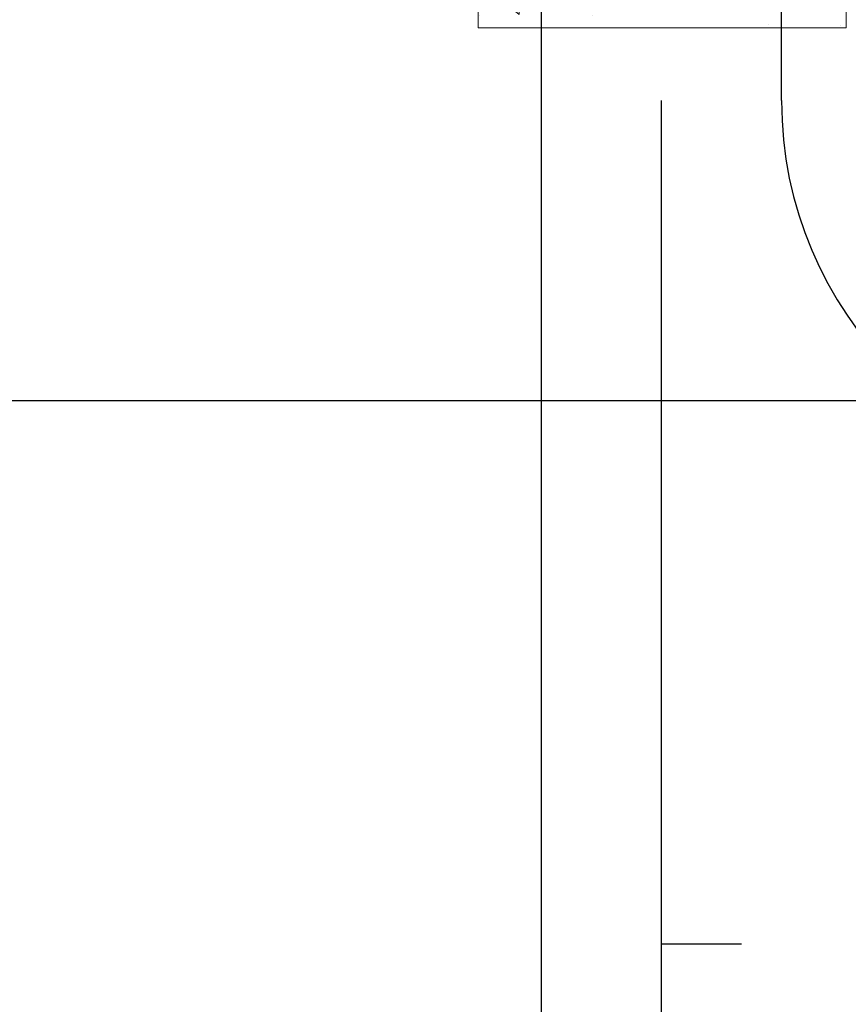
# Model space of a CAD drawing. Header units: inches. Extents: x -8998005 to 170525121, y -30058259 to 1575573.
# Tile 37 of 107: x -72560 to -46663, y 181125 to 211900. Entities that reach past the tile are written whole.
import ezdxf

# ---------------------------------------------------------------- set-up
doc = ezdxf.new("R2010")
doc.units = ezdxf.units.IN
doc.header["$LTSCALE"] = 5
doc.header["$MEASUREMENT"] = 0
doc.linetypes.add('CENTER', pattern=[2, 1.25, -0.25, 0.25, -0.25])
for name, color, linetype in [('CANAL', 4, 'Continuous'), ('DIM', 7, 'Continuous'), ('Encasing', 36, 'Continuous'), ('TCE-ME-ROAD', 244, 'Continuous')]:
    doc.layers.add(name, color=color, linetype=linetype)

# ---------------------------------------------------------------- blocks, each defined once
blk = doc.blocks.new('BTG Road')
at = {"layer": 'TCE-ME-ROAD', "color": 11, "linetype": 'CENTER', "ltscale": 5000}
for p, q in [((2702394, 219644), (2702394, 641519)), ((2754894, 424519, 43814), (2702394, 424519, 43814))]:
    blk.add_line(p, q, dxfattribs=at)
at = {"layer": 'TCE-ME-ROAD'}
for p, q in [((2698644, 233519), (2698644, 627644)), ((2706144, 450888), (2706144, 590519))]:
    blk.add_line(p, q, dxfattribs=at)
blk.add_arc((2718144, 450888), 12000, 180, 270, dxfattribs=at)

msp = doc.modelspace()

# ---------------------------------------------------------------- hatches: boundary and pattern name
at = {"layer": 'Encasing', "linetype": 'Continuous', "lineweight": 9, "ltscale": 2500}
h = msp.add_hatch(dxfattribs=at)
h.set_pattern_fill('AR-CONC', color=44, scale=500, angle=90, style=0)
h.set_pattern_definition([(140, (-1501, 2e-05), (313.76, 3586.3), [375, -4125]), (85, (-1501, 2e-05), (-3760.96, -693.757), [300, -3300]), (190.4514, (-1475, 299), (-3447.2, 2892.547), [318.7, -3505.71]), (136.1842, (-2501, 2e-05), (827.595, 5336.205), [562.5, -6187.5]), (186.6356, (-2432, 444.7), (-4870.59, 4673.31), [478.05, -5258.56]), (81.1842, (-2501, 2e-05), (-4870.59, 4673.31), [450, -4950]), (111, (-2251, 500), (2013.094, 2984.535), [375, -4125]), (56, (-2251, 500), (-3625.75, 1216.577), [300, -3300]), (161.4514, (-2083.3, 748.7), (-1612.65, 4201.113), [318.7, -3505.71]), (127.5, (-1501, 2e-05), (-1664.469, 60.799), [0, -3260, 0, -3350, 0, -3312.5]), (97.5, (-1501, 2e-05), (-1972.059, 1315.348), [0, -1910, 0, -3185, 0, -1262.5]), (57.5, (-1501, -1115), (112.774, 2669.112), [0, -1250, 0, -3900, 0, -5175]), (47.5, (-1501, -1615), (-500.525, 2915.93), [0, -1625, 0, -2590, 0, -3675])])
h.paths.add_polyline_path([(-58227, 219766), (-46727, 219766), (-46727, 211640), (-58227, 211640)])

# ---------------------------------------------------------------- linework, layer by layer
at = {"layer": 'CANAL', "color": 8}
msp.add_line((-597246, 200000), (1664920, 200000), dxfattribs=at)
at = {"layer": 'Encasing', "color": 44, "linetype": 'Continuous', "lineweight": 9, "ltscale": 2500, "elevation": -8694}
msp.add_lwpolyline([(-58227, 219766), (-46727, 219766), (-46727, 211640), (-58227, 211640)], close=True, dxfattribs=at)

# ---------------------------------------------------------------- block references
at = {"layer": 'DIM'}
msp.add_blockref('BTG Road', (-2754894, -241519), dxfattribs=at)

doc.saveas('drawing.dxf')
